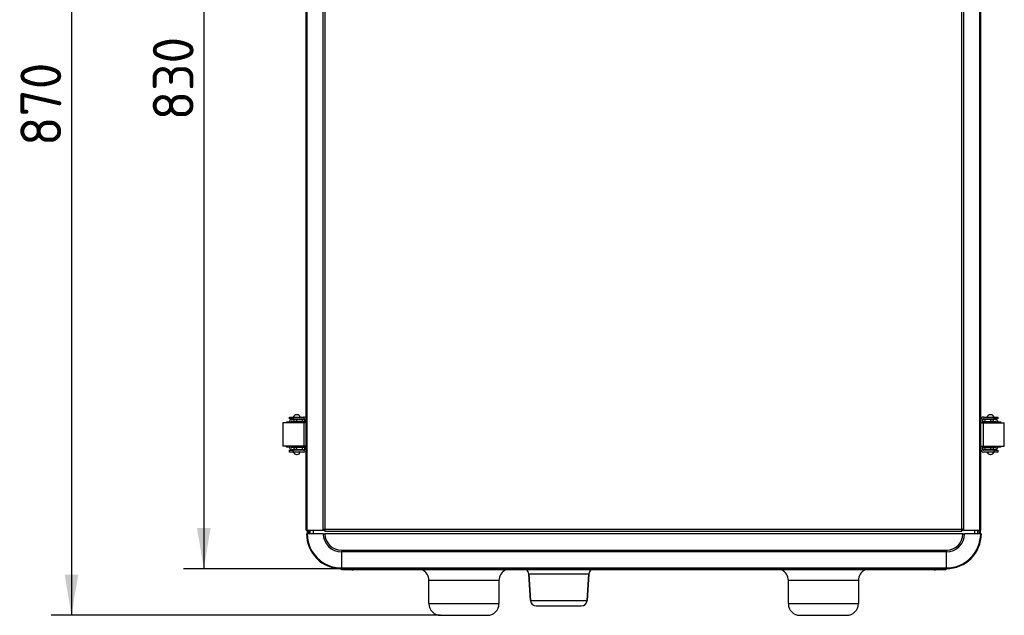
# Model space of a CAD drawing. Header units: millimetres. Extents: x 0 to 821, y 0 to 1422.
# Tile 10 of 13: x 214 to 383, y 1082 to 1184. Entities that reach past the tile are written whole.
import ezdxf
from ezdxf.enums import TextEntityAlignment as Align

# ---------------------------------------------------------------- set-up
doc = ezdxf.new("R2010")
doc.units = ezdxf.units.MM
for name, color, linetype in [('BURTA', 7, 'Continuous'), ('Domyślne', 7, 'Continuous'), ('DRZWI_PIANKOWE1', 7, 'Continuous'), ('OBUDOWA', 7, 'Continuous'), ('RAMKA_DRZWI_2', 7, 'Continuous'), ('SZABLON_DOL', 7, 'Continuous'), ('SZKIELET_CZ11_13', 7, 'Continuous'), ('SZKIELET_CZ22_13', 7, 'Continuous')]:
    doc.layers.add(name, color=color, linetype=linetype)
doc.styles.add('SEACAD_Solid_Edge_ISO', font='seiso.ttf')

# ---------------------------------------------------------------- blocks, each defined once
blk = doc.blocks.new('SE')
at = {"layer": 'BURTA', "color": 7, "linetype": 'Continuous'}
for p, q in [((260.58, 1115.75), (261.18, 1115.75)), ((260.58, 1115.45), (260.58, 1115.75)), ((261.18, 1115.75), (263.03, 1115.75)), ((261.18, 1115.75), (261.18, 1115.45)), ((261.85, 1116.15), (261.78, 1116.15)), ((379.52, 1115.75), (381.38, 1115.75)), ((380.77, 1116.15), (380.7, 1116.15)), ((381.38, 1115.45), (381.38, 1115.75)), ((381.38, 1115.75), (381.98, 1115.75)), ((381.98, 1115.75), (381.98, 1115.45)), ((263.07, 1114.75), (259.45, 1114.75)), ((259.45, 1114.75), (259.45, 1110.75)), ((260.51, 1114.85), (260.03, 1114.85)), ((260.52, 1114.85), (260.51, 1114.85)), ((260.51, 1114.85), (260.51, 1114.75)), ((260.52, 1114.86), (260.52, 1114.79)), ((260.52, 1114.75), (260.52, 1114.79)), ((260.82, 1114.79), (260.52, 1114.79)), ((261.18, 1115.45), (260.58, 1115.45)), ((260.82, 1114.79), (260.82, 1114.86)), ((260.82, 1114.75), (260.82, 1114.79)), ((260.96, 1115.3), (261.32, 1115.3)), ((260.96, 1115), (261.32, 1115)), ((261.18, 1115.45), (263.03, 1115.45)), ((261.32, 1115.3), (261.32, 1115)), ((261.32, 1115.3), (261.75, 1115.3)), ((261.32, 1115), (261.75, 1115)), ((261.42, 1115.45), (261.42, 1115.3)), ((261.42, 1115), (261.42, 1114.75)), ((261.75, 1115.3), (261.75, 1115)), ((261.75, 1115.3), (262.74, 1115.3)), ((261.75, 1115), (262.74, 1115)), ((262.22, 1115.3), (262.22, 1115.45)), ((262.86, 1115.37), (262.22, 1115.37)), ((262.22, 1114.75), (262.22, 1115)), ((262.36, 1114.89), (262.22, 1114.89)), ((262.36, 1114.87), (262.22, 1114.87)), ((262.36, 1114.89), (262.36, 1115)), ((262.36, 1114.89), (263.16, 1114.89)), ((262.36, 1114.87), (262.36, 1114.89)), ((263.16, 1114.87), (262.36, 1114.87)), ((262.74, 1115.3), (263.16, 1115.3)), ((262.74, 1115.3), (262.74, 1115)), ((262.74, 1115), (263.16, 1115)), ((262.76, 1114.75), (262.76, 1114.87)), ((262.86, 1115.3), (262.86, 1115.37)), ((263.44, 1114.75), (263.07, 1114.75)), ((263.07, 1110.75), (263.07, 1114.75)), ((263.16, 1115.3), (263.16, 1115)), ((263.16, 1114.89), (263.16, 1115)), ((263.16, 1114.89), (263.16, 1114.87)), ((263.18, 1114.75), (263.18, 1115.31)), ((379.01, 1114.75), (379.48, 1114.75)), ((379.08, 1115.31), (379.08, 1114.75)), ((379.38, 1115.31), (379.38, 1114.75)), ((379.4, 1115), (379.4, 1115.3)), ((379.81, 1115.3), (379.4, 1115.3)), ((379.4, 1115), (379.4, 1114.89)), ((379.4, 1115), (379.81, 1115)), ((379.4, 1114.87), (379.4, 1114.89)), ((379.4, 1114.89), (380.2, 1114.89)), ((380.2, 1114.87), (379.4, 1114.87)), ((379.48, 1114.75), (379.48, 1110.75)), ((379.48, 1114.75), (383.1, 1114.75)), ((379.52, 1115.45), (381.38, 1115.45)), ((379.7, 1115.37), (380.34, 1115.37)), ((379.7, 1115.37), (379.7, 1115.3)), ((379.8, 1114.87), (379.8, 1114.75)), ((380.8, 1115.3), (379.81, 1115.3)), ((379.81, 1115), (379.81, 1115.3)), ((379.81, 1115), (380.8, 1115)), ((380.2, 1115), (380.2, 1114.89)), ((380.2, 1114.89), (380.34, 1114.89)), ((380.2, 1114.87), (380.2, 1114.89)), ((380.2, 1114.87), (380.34, 1114.87)), ((380.34, 1115.45), (380.34, 1115.3)), ((380.34, 1115), (380.34, 1114.75)), ((380.8, 1115.3), (381.24, 1115.3)), ((380.8, 1115), (380.8, 1115.3)), ((380.8, 1115), (381.24, 1115)), ((381.14, 1115.3), (381.14, 1115.45)), ((381.14, 1114.75), (381.14, 1115)), ((381.24, 1115), (381.24, 1115.3)), ((381.59, 1115.3), (381.24, 1115.3)), ((381.24, 1115), (381.59, 1115)), ((381.98, 1115.45), (381.38, 1115.45)), ((381.74, 1114.86), (381.74, 1114.79)), ((381.74, 1114.79), (381.74, 1114.75)), ((382.04, 1114.79), (381.74, 1114.79)), ((382.04, 1114.79), (382.04, 1114.86)), ((382.05, 1114.85), (382.04, 1114.85)), ((382.04, 1114.79), (382.04, 1114.75)), ((382.05, 1114.75), (382.05, 1114.85)), ((382.52, 1114.85), (382.05, 1114.85)), ((383.1, 1110.75), (383.1, 1114.75)), ((263.07, 1110.75), (259.45, 1110.75)), ((260.03, 1110.65), (260.51, 1110.65)), ((260.51, 1110.75), (260.51, 1110.65)), ((260.51, 1110.65), (260.52, 1110.65)), ((260.52, 1110.71), (260.52, 1110.75)), ((260.52, 1110.71), (260.52, 1110.65)), ((260.52, 1110.71), (260.82, 1110.71)), ((260.82, 1110.71), (260.82, 1110.75)), ((260.82, 1110.65), (260.82, 1110.71)), ((261.42, 1110.75), (261.42, 1110.5)), ((262.22, 1110.5), (262.22, 1110.75)), ((262.36, 1110.63), (262.22, 1110.63)), ((262.36, 1110.63), (262.36, 1110.61)), ((262.36, 1110.63), (263.16, 1110.63)), ((262.76, 1110.63), (262.76, 1110.75)), ((263.44, 1110.75), (263.07, 1110.75)), ((263.16, 1110.63), (263.16, 1110.61)), ((263.18, 1110.2), (263.18, 1110.75)), ((379.01, 1110.75), (379.48, 1110.75)), ((379.08, 1110.75), (379.08, 1110.2)), ((379.38, 1110.75), (379.38, 1110.2)), ((379.4, 1110.61), (379.4, 1110.63)), ((379.4, 1110.63), (380.2, 1110.63)), ((379.48, 1110.75), (383.1, 1110.75)), ((379.8, 1110.75), (379.8, 1110.63)), ((380.2, 1110.63), (380.34, 1110.63)), ((380.2, 1110.63), (380.2, 1110.61)), ((380.34, 1110.75), (380.34, 1110.5)), ((381.14, 1110.5), (381.14, 1110.75)), ((381.74, 1110.75), (381.74, 1110.71)), ((381.74, 1110.71), (381.74, 1110.65)), ((381.74, 1110.71), (382.04, 1110.71)), ((382.04, 1110.75), (382.04, 1110.71)), ((382.04, 1110.65), (382.04, 1110.71)), ((382.04, 1110.65), (382.05, 1110.65)), ((382.05, 1110.65), (382.05, 1110.75)), ((382.05, 1110.65), (382.52, 1110.65)), ((260.58, 1110.05), (261.18, 1110.05)), ((260.58, 1109.75), (260.58, 1110.05)), ((261.18, 1109.75), (260.58, 1109.75)), ((261.32, 1110.5), (260.96, 1110.5)), ((260.96, 1110.2), (261.32, 1110.2)), ((263.03, 1110.05), (261.18, 1110.05)), ((261.18, 1110.05), (261.18, 1109.75)), ((263.03, 1109.75), (261.18, 1109.75)), ((261.32, 1110.5), (261.32, 1110.2)), ((261.75, 1110.5), (261.32, 1110.5)), ((261.75, 1110.2), (261.32, 1110.2)), ((261.42, 1110.2), (261.42, 1110.05)), ((261.75, 1110.5), (261.75, 1110.2)), ((262.74, 1110.5), (261.75, 1110.5)), ((261.75, 1110.2), (262.74, 1110.2)), ((261.78, 1109.35), (261.85, 1109.35)), ((262.36, 1110.61), (262.22, 1110.61)), ((262.22, 1110.05), (262.22, 1110.2)), ((262.86, 1110.13), (262.22, 1110.13)), ((263.16, 1110.61), (262.36, 1110.61)), ((262.36, 1110.5), (262.36, 1110.61)), ((263.16, 1110.5), (262.74, 1110.5)), ((262.74, 1110.5), (262.74, 1110.2)), ((262.74, 1110.2), (263.16, 1110.2)), ((262.86, 1110.13), (262.86, 1110.2)), ((263.16, 1110.5), (263.16, 1110.61)), ((263.16, 1110.5), (263.16, 1110.2)), ((379.4, 1110.61), (379.4, 1110.5)), ((380.2, 1110.61), (379.4, 1110.61)), ((379.81, 1110.5), (379.4, 1110.5)), ((379.4, 1110.2), (379.4, 1110.5)), ((379.81, 1110.2), (379.4, 1110.2)), ((381.38, 1110.05), (379.52, 1110.05)), ((381.38, 1109.75), (379.52, 1109.75)), ((379.7, 1110.2), (379.7, 1110.13)), ((379.7, 1110.13), (380.34, 1110.13)), ((380.8, 1110.5), (379.81, 1110.5)), ((379.81, 1110.2), (379.81, 1110.5)), ((380.8, 1110.2), (379.81, 1110.2)), ((380.2, 1110.61), (380.2, 1110.5)), ((380.2, 1110.61), (380.34, 1110.61)), ((380.34, 1110.2), (380.34, 1110.05)), ((380.7, 1109.35), (380.77, 1109.35)), ((381.24, 1110.5), (380.8, 1110.5)), ((380.8, 1110.2), (380.8, 1110.5)), ((381.24, 1110.2), (380.8, 1110.2)), ((381.14, 1110.05), (381.14, 1110.2)), ((381.24, 1110.2), (381.24, 1110.5)), ((381.59, 1110.5), (381.24, 1110.5)), ((381.59, 1110.2), (381.24, 1110.2)), ((381.38, 1109.75), (381.38, 1110.05)), ((381.38, 1110.05), (381.98, 1110.05)), ((381.98, 1109.75), (381.38, 1109.75)), ((381.98, 1110.05), (381.98, 1109.75))]:
    blk.add_line(p, q, dxfattribs=at)
for centre, radius, start, end in [((261.78, 1115.55), 0.6, 90, 160.5288), ((261.85, 1115.55), 0.6, 19.4712, 90), ((263.03, 1115.31), 0.447, 23.463, 90), ((379.52, 1115.31), 0.447, 90, 180), ((380.7, 1115.55), 0.6, 90, 160.5288), ((380.77, 1115.55), 0.6, 19.4712, 90), ((260.96, 1114.86), 0.447, 90, 180), ((260.96, 1114.86), 0.147, 90, 180), ((263.03, 1115.31), 0.147, 0, 90), ((379.52, 1115.31), 0.147, 90, 180), ((381.59, 1114.86), 0.447, 0, 90), ((381.59, 1114.86), 0.147, 0, 90), ((260.96, 1110.65), 0.447, 180, 270), ((260.96, 1110.65), 0.147, 180, 270), ((381.59, 1110.65), 0.447, 270, 0), ((381.59, 1110.65), 0.147, 270, 0), ((261.78, 1109.95), 0.6, 199.4712, 270), ((261.85, 1109.95), 0.6, 270, 340.5288), ((263.03, 1110.2), 0.147, 270, 0), ((263.03, 1110.2), 0.447, 270, 336.537), ((379.52, 1110.2), 0.447, 180, 270), ((379.52, 1110.2), 0.147, 180, 270), ((380.7, 1109.95), 0.6, 199.4712, 270), ((380.77, 1109.95), 0.6, 270, 340.5288)]:
    blk.add_arc(centre, radius, start, end, dxfattribs=at)
for centre, major_axis, start_param, end_param in [((260.03, 1114.55), (0, 0.3), 0, 0.841069), ((382.52, 1114.55), (0, -0.3), 2.300524, 3.141593), ((260.03, 1110.95), (0, 0.3), 2.300524, 3.141593), ((382.52, 1110.95), (0, -0.3), 0, 0.841069)]:
    blk.add_ellipse(centre, major_axis=major_axis, ratio=0.34202, start_param=start_param, end_param=end_param, dxfattribs=at)
at = {"layer": 'DRZWI_PIANKOWE1', "color": 7, "linetype": 'Continuous'}
for p, q in [((263.48, 1095.75), (263.59, 1095.75)), ((266.36, 1095.75), (263.59, 1095.75)), ((263.88, 1095.75), (263.88, 1096.35)), ((264.05, 1096.35), (264.05, 1095.75)), ((264.64, 1096.35), (264.64, 1095.75)), ((266.36, 1095.75), (266.64, 1095.75)), ((266.46, 1096.35), (266.61, 1096.35)), ((376, 1095.75), (266.64, 1095.75)), ((375.84, 1096.35), (375.98, 1096.35)), ((376, 1095.75), (376.28, 1095.75)), ((379.05, 1095.75), (376.28, 1095.75)), ((378, 1096.35), (378, 1095.75)), ((378.59, 1095.75), (378.59, 1096.35)), ((378.77, 1096.35), (378.77, 1095.75)), ((379.05, 1095.75), (379.17, 1095.75)), ((269.48, 1092.92), (373.17, 1092.92)), ((269.48, 1092.92), (269.48, 1092.64)), ((269.48, 1092.64), (269.48, 1089.87)), ((373.17, 1092.64), (269.48, 1092.64)), ((373.17, 1092.92), (373.17, 1092.64)), ((373.17, 1089.87), (373.17, 1092.64)), ((269.48, 1089.87), (373.17, 1089.87)), ((269.48, 1089.75), (269.48, 1089.87)), ((373.17, 1089.75), (269.48, 1089.75)), ((373.17, 1089.75), (373.17, 1089.87))]:
    blk.add_line(p, q, dxfattribs=at)
for centre, radius, start, end in [((269.48, 1095.75), 6, 180, 270), ((269.48, 1095.75), 5.88, 180, 270), ((269.48, 1095.75), 3.12, 180, 270), ((269.48, 1095.75), 2.83, 180, 270), ((373.17, 1095.75), 6, 270, 0), ((373.17, 1095.75), 5.88, 270, 0), ((373.17, 1095.75), 2.83, 270, 0), ((373.17, 1095.75), 3.12, 270, 0)]:
    blk.add_arc(centre, radius, start, end, dxfattribs=at)
at = {"layer": 'OBUDOWA', "color": 7, "linetype": 'Continuous'}
for p, q in [((263.67, 1095.75), (263.67, 1096.35)), ((378.97, 1096.35), (378.97, 1095.75))]:
    blk.add_line(p, q, dxfattribs=at)
at = {"layer": 'RAMKA_DRZWI_2', "color": 7, "linetype": 'Continuous'}
for p, q in [((263.44, 1096.35), (263.44, 1249.75)), ((263.56, 1249.75), (263.56, 1096.35)), ((266.32, 1096.55), (266.32, 1249.55)), ((266.61, 1249.55), (266.61, 1096.55)), ((375.84, 1096.55), (375.84, 1249.55)), ((376.12, 1249.55), (376.12, 1096.55)), ((378.89, 1096.35), (378.89, 1249.75)), ((379.01, 1249.75), (379.01, 1096.35)), ((263.44, 1096.35), (263.56, 1096.35)), ((263.56, 1096.35), (266.32, 1096.35)), ((266.32, 1096.35), (266.32, 1096.55)), ((266.32, 1096.55), (266.61, 1096.55)), ((266.32, 1096.35), (266.46, 1096.35)), ((266.46, 1096.35), (266.46, 1096.55)), ((266.61, 1096.55), (375.84, 1096.55)), ((266.61, 1096.55), (266.61, 1096.15)), ((375.84, 1096.15), (266.61, 1096.15)), ((376.12, 1096.55), (375.84, 1096.55)), ((375.84, 1096.15), (375.84, 1096.55)), ((375.98, 1096.55), (375.98, 1096.35)), ((376.12, 1096.35), (375.98, 1096.35)), ((376.12, 1096.55), (376.12, 1096.35)), ((376.12, 1096.35), (378.89, 1096.35)), ((378.89, 1096.35), (379.01, 1096.35))]:
    blk.add_line(p, q, dxfattribs=at)
at = {"layer": 'SZABLON_DOL', "color": 7, "linetype": 'Continuous'}
for p, q in [((269.48, 1089.55), (269.48, 1089.75)), ((271.28, 1089.55), (269.48, 1089.55)), ((271.28, 1089.75), (271.28, 1089.55)), ((271.28, 1089.55), (271.48, 1089.55)), ((271.48, 1089.75), (271.48, 1089.55)), ((371.08, 1089.55), (271.48, 1089.55)), ((371.08, 1089.75), (371.08, 1089.55)), ((371.08, 1089.55), (371.28, 1089.55)), ((371.28, 1089.55), (371.28, 1089.75)), ((373.08, 1089.55), (371.28, 1089.55)), ((373.08, 1089.75), (373.08, 1089.55))]:
    blk.add_line(p, q, dxfattribs=at)
at = {"layer": 'SZKIELET_CZ11_13', "color": 7, "linetype": 'Continuous'}
for p, q in [((301.59, 1088.82), (301.87, 1084.29)), ((311.87, 1088.82), (301.59, 1088.82)), ((311.59, 1084.29), (311.87, 1088.82)), ((284.48, 1083.75), (284.48, 1087.75)), ((296.48, 1087.75), (284.48, 1087.75)), ((296.48, 1087.75), (296.48, 1083.75)), ((346.08, 1083.75), (346.08, 1087.75)), ((358.08, 1087.75), (346.08, 1087.75)), ((358.08, 1087.75), (358.08, 1083.75)), ((284.48, 1083.75), (296.48, 1083.75)), ((301.87, 1084.29), (311.59, 1084.29)), ((346.08, 1083.75), (358.08, 1083.75)), ((302.87, 1083.35), (310.59, 1083.35)), ((286.48, 1081.75), (294.48, 1081.75)), ((348.08, 1081.75), (356.08, 1081.75))]:
    blk.add_line(p, q, dxfattribs=at)
for centre, radius, start, end in [((282.48, 1087.75), 2, 0, 64.1581), ((298.48, 1087.75), 2, 115.8419, 180), ((300.59, 1088.75), 1, 3.5763, 53.1301), ((312.87, 1088.75), 1, 126.8699, 176.4237), ((344.08, 1087.75), 2, 0, 64.1581), ((360.08, 1087.75), 2, 115.8419, 180), ((286.48, 1083.75), 2, 180, 270), ((294.48, 1083.75), 2, 270, 0), ((302.87, 1084.35), 1, 183.5763, 270), ((310.59, 1084.35), 1, 270, 356.4237), ((348.08, 1083.75), 2, 180, 270), ((356.08, 1083.75), 2, 270, 0)]:
    blk.add_arc(centre, radius, start, end, dxfattribs=at)
at = {"layer": 'SZKIELET_CZ22_13', "color": 7, "linetype": 'Continuous'}
for p, q in [((301.87, 1084.29), (301.59, 1088.82)), ((311.87, 1088.82), (311.59, 1084.29))]:
    blk.add_line(p, q, dxfattribs=at)
for centre, start, end in [((300.59, 1088.75), 3.5763, 53.1301), ((312.87, 1088.75), 126.8699, 176.4237), ((302.87, 1084.35), 183.5763, 270), ((310.59, 1084.35), 270, 356.4237)]:
    blk.add_arc(centre, 1, start, end, dxfattribs=at)
blk = doc.blocks.new('GDimGGroup1')
at = {"layer": 'Domyślne', "linetype": 'Continuous'}
for points in [[(244.71, 1248.75), (247.05, 1248.75), (245.88, 1255.75)], [(244.71, 1096.75), (245.88, 1089.75), (247.05, 1096.75)]]:
    blk.add_hatch(color=7, dxfattribs=at).paths.add_polyline_path(points)
at = {"layer": 'Domyślne', "color": 7, "linetype": 'Continuous'}
for p, q in [((269.48, 1255.75), (242.38, 1255.75)), ((245.88, 1255.75), (245.88, 1089.75)), ((269.48, 1089.75), (242.38, 1089.75))]:
    blk.add_line(p, q, dxfattribs=at)
at = {"layer": 'Domyślne', "color": 7, "linetype": 'Continuous', "style": 'SEACAD_Solid_Edge_ISO'}
blk.add_text('830', height=7, rotation=90, dxfattribs=at).set_placement((237.13, 1166.63), align=Align.TOP_LEFT)
blk = doc.blocks.new('GDimGGroup2')
at = {"layer": 'Domyślne', "linetype": 'Continuous'}
for points in [[(222.02, 1248.75), (224.36, 1248.75), (223.19, 1255.75)], [(222.02, 1088.75), (223.19, 1081.75), (224.36, 1088.75)]]:
    blk.add_hatch(color=7, dxfattribs=at).paths.add_polyline_path(points)
at = {"layer": 'Domyślne', "color": 7, "linetype": 'Continuous'}
for p, q in [((269.48, 1255.75), (219.69, 1255.75)), ((223.19, 1255.75), (223.19, 1081.75)), ((286.48, 1081.75), (219.69, 1081.75))]:
    blk.add_line(p, q, dxfattribs=at)
at = {"layer": 'Domyślne', "color": 7, "linetype": 'Continuous', "style": 'SEACAD_Solid_Edge_ISO'}
blk.add_text('870', height=7, rotation=90, dxfattribs=at).set_placement((214.44, 1162.23), align=Align.TOP_LEFT)

msp = doc.modelspace()

# ---------------------------------------------------------------- block references
at = {"layer": 'Domyślne'}
for name in ['SE', 'GDimGGroup2', 'GDimGGroup1']:
    msp.add_blockref(name, (0, 0), dxfattribs=at)

doc.saveas('drawing.dxf')
